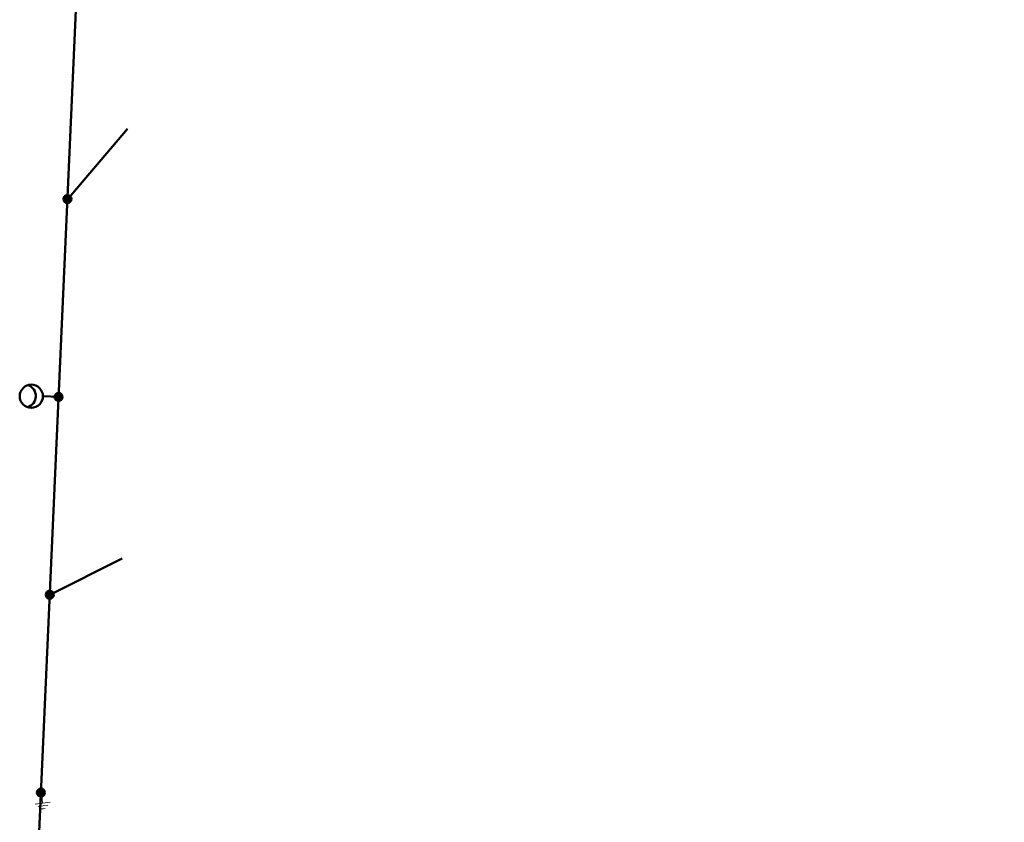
# Model space of a CAD drawing. Header units: millimetres. Extents: x 0 to 5880, y 0 to 297.
# Tile 31 of 35: x 3280 to 3360, y 152 to 217. Entities that reach past the tile are written whole.
import ezdxf

# ---------------------------------------------------------------- set-up
doc = ezdxf.new("R2010")
doc.units = ezdxf.units.MM
doc.linetypes.add('K5LT_BASIC', pattern=[0])
doc.linetypes.add('K5LT_THIN', pattern=[0])
doc.layers.add('Системный слой', color=7, linetype='Continuous')

# ---------------------------------------------------------------- blocks, each defined once
blk = doc.blocks.new('U168')
at = {"layer": 'Системный слой'}
h = blk.add_hatch(color=7, dxfattribs=at)
h.paths.add_polyline_path([(3282.153, 154.463), (3282.023, 154.754), (3282.009, 154.747), (3281.995, 154.74), (3281.981, 154.731), (3281.968, 154.722), (3281.955, 154.713), (3281.943, 154.703), (3281.931, 154.692), (3281.92, 154.68), (3281.909, 154.668), (3281.899, 154.656), (3281.89, 154.643), (3281.881, 154.629), (3281.873, 154.616), (3281.866, 154.601), (3281.86, 154.587), (3281.854, 154.572), (3281.849, 154.557), (3281.844, 154.542), (3281.841, 154.526), (3281.838, 154.51), (3281.836, 154.494), (3281.835, 154.478), (3281.835, 154.462), (3281.835, 154.447), (3281.836, 154.431), (3281.838, 154.415), (3281.841, 154.399), (3281.845, 154.383), (3281.849, 154.368), (3281.854, 154.353), (3281.86, 154.338), (3281.867, 154.324), (3281.874, 154.309), (3281.882, 154.296), (3281.891, 154.282), (3281.9, 154.269), (3281.91, 154.257), (3281.921, 154.245), (3281.932, 154.234), (3281.944, 154.223), (3281.956, 154.213), (3281.969, 154.203), (3281.982, 154.194), (3281.996, 154.186), (3282.01, 154.178), (3282.025, 154.172), (3282.039, 154.166), (3282.054, 154.16), (3282.07, 154.156), (3282.085, 154.152), (3282.101, 154.149), (3282.117, 154.147), (3282.133, 154.145), (3282.148, 154.144), (3282.164, 154.145), (3282.18, 154.146), (3282.196, 154.147), (3282.212, 154.15), (3282.228, 154.153), (3282.243, 154.157), (3282.258, 154.162), (3282.273, 154.168), (3282.283, 154.172)])
h.paths.add_polyline_path([(3282.326, 154.731), (3282.313, 154.739), (3282.299, 154.747), (3282.284, 154.754), (3282.27, 154.76), (3282.255, 154.765), (3282.239, 154.77), (3282.224, 154.774), (3282.208, 154.777), (3282.192, 154.78), (3282.176, 154.781), (3282.161, 154.782), (3282.145, 154.782), (3282.129, 154.781), (3282.113, 154.779), (3282.097, 154.777), (3282.081, 154.774), (3282.066, 154.77), (3282.051, 154.765), (3282.036, 154.759), (3282.023, 154.754), (3282.153, 154.463), (3282.283, 154.172), (3282.297, 154.179), (3282.311, 154.186), (3282.325, 154.194), (3282.338, 154.203), (3282.351, 154.213), (3282.363, 154.223), (3282.375, 154.234), (3282.386, 154.245), (3282.397, 154.257), (3282.407, 154.27), (3282.416, 154.283), (3282.425, 154.296), (3282.433, 154.31), (3282.44, 154.324), (3282.447, 154.338), (3282.453, 154.353), (3282.458, 154.368), (3282.462, 154.384), (3282.466, 154.399), (3282.469, 154.415), (3282.471, 154.431), (3282.472, 154.447), (3282.472, 154.463), (3282.472, 154.479), (3282.471, 154.495), (3282.469, 154.511), (3282.466, 154.526), (3282.462, 154.542), (3282.458, 154.557), (3282.453, 154.572), (3282.447, 154.587), (3282.44, 154.602), (3282.433, 154.616), (3282.425, 154.63), (3282.417, 154.643), (3282.407, 154.656), (3282.397, 154.669), (3282.387, 154.681), (3282.375, 154.692), (3282.364, 154.703), (3282.351, 154.713), (3282.339, 154.723)])
at = {"layer": 'Системный слой', "color": 7, "linetype": 'K5LT_BASIC', "lineweight": 50}
blk.add_circle((3282.153, 154.463), 0.319, dxfattribs=at)
blk = doc.blocks.new('U169')
at = {"layer": 'Системный слой'}
h = blk.add_hatch(color=7, dxfattribs=at)
h.paths.add_polyline_path([(3282.867, 170.447), (3282.737, 170.738), (3282.722, 170.731), (3282.708, 170.724), (3282.695, 170.715), (3282.681, 170.706), (3282.669, 170.697), (3282.656, 170.687), (3282.645, 170.676), (3282.634, 170.664), (3282.623, 170.652), (3282.613, 170.64), (3282.604, 170.627), (3282.595, 170.614), (3282.587, 170.6), (3282.58, 170.586), (3282.573, 170.571), (3282.567, 170.556), (3282.562, 170.541), (3282.558, 170.526), (3282.554, 170.51), (3282.552, 170.494), (3282.55, 170.478), (3282.549, 170.463), (3282.548, 170.447), (3282.549, 170.431), (3282.55, 170.415), (3282.552, 170.399), (3282.555, 170.383), (3282.558, 170.368), (3282.563, 170.352), (3282.568, 170.337), (3282.574, 170.322), (3282.58, 170.308), (3282.588, 170.294), (3282.596, 170.28), (3282.604, 170.266), (3282.614, 170.253), (3282.624, 170.241), (3282.635, 170.229), (3282.646, 170.218), (3282.658, 170.207), (3282.67, 170.197), (3282.683, 170.187), (3282.696, 170.178), (3282.71, 170.17), (3282.724, 170.163), (3282.738, 170.156), (3282.753, 170.15), (3282.768, 170.144), (3282.783, 170.14), (3282.799, 170.136), (3282.814, 170.133), (3282.83, 170.131), (3282.846, 170.129), (3282.862, 170.129), (3282.878, 170.129), (3282.894, 170.13), (3282.91, 170.131), (3282.926, 170.134), (3282.941, 170.137), (3282.957, 170.141), (3282.972, 170.146), (3282.987, 170.152), (3282.996, 170.156)])
h.paths.add_polyline_path([(3283.04, 170.715), (3283.026, 170.723), (3283.012, 170.731), (3282.998, 170.738), (3282.983, 170.744), (3282.968, 170.75), (3282.953, 170.754), (3282.937, 170.758), (3282.922, 170.761), (3282.906, 170.764), (3282.89, 170.765), (3282.874, 170.766), (3282.858, 170.766), (3282.842, 170.765), (3282.826, 170.763), (3282.81, 170.761), (3282.795, 170.758), (3282.779, 170.754), (3282.764, 170.749), (3282.749, 170.743), (3282.737, 170.738), (3282.867, 170.447), (3282.996, 170.156), (3283.01, 170.163), (3283.025, 170.17), (3283.038, 170.178), (3283.051, 170.187), (3283.064, 170.197), (3283.077, 170.207), (3283.088, 170.218), (3283.1, 170.229), (3283.11, 170.241), (3283.12, 170.254), (3283.13, 170.267), (3283.138, 170.28), (3283.146, 170.294), (3283.154, 170.308), (3283.16, 170.323), (3283.166, 170.337), (3283.171, 170.352), (3283.176, 170.368), (3283.179, 170.383), (3283.182, 170.399), (3283.184, 170.415), (3283.185, 170.431), (3283.186, 170.447), (3283.185, 170.463), (3283.184, 170.479), (3283.182, 170.495), (3283.179, 170.51), (3283.176, 170.526), (3283.172, 170.541), (3283.166, 170.556), (3283.161, 170.571), (3283.154, 170.586), (3283.147, 170.6), (3283.139, 170.614), (3283.13, 170.627), (3283.121, 170.64), (3283.111, 170.653), (3283.1, 170.665), (3283.089, 170.676), (3283.077, 170.687), (3283.065, 170.697), (3283.052, 170.707)])
at = {"layer": 'Системный слой', "color": 7, "linetype": 'K5LT_BASIC', "lineweight": 50}
blk.add_circle((3282.867, 170.447), 0.319, dxfattribs=at)
blk = doc.blocks.new('U171')
at = {"layer": 'Системный слой'}
h = blk.add_hatch(color=7, dxfattribs=at)
h.paths.add_polyline_path([(3283.58, 186.431), (3283.45, 186.722), (3283.436, 186.715), (3283.422, 186.708), (3283.408, 186.7), (3283.395, 186.691), (3283.382, 186.681), (3283.37, 186.671), (3283.358, 186.66), (3283.347, 186.648), (3283.336, 186.636), (3283.326, 186.624), (3283.317, 186.611), (3283.308, 186.598), (3283.301, 186.584), (3283.293, 186.57), (3283.287, 186.555), (3283.281, 186.54), (3283.276, 186.525), (3283.271, 186.51), (3283.268, 186.494), (3283.265, 186.478), (3283.263, 186.463), (3283.262, 186.447), (3283.262, 186.431), (3283.262, 186.415), (3283.263, 186.399), (3283.265, 186.383), (3283.268, 186.367), (3283.272, 186.352), (3283.276, 186.336), (3283.281, 186.321), (3283.287, 186.306), (3283.294, 186.292), (3283.301, 186.278), (3283.309, 186.264), (3283.318, 186.25), (3283.327, 186.238), (3283.337, 186.225), (3283.348, 186.213), (3283.359, 186.202), (3283.371, 186.191), (3283.383, 186.181), (3283.396, 186.171), (3283.409, 186.162), (3283.423, 186.154), (3283.437, 186.147), (3283.452, 186.14), (3283.466, 186.134), (3283.481, 186.128), (3283.497, 186.124), (3283.512, 186.12), (3283.528, 186.117), (3283.544, 186.115), (3283.56, 186.113), (3283.576, 186.113), (3283.591, 186.113), (3283.607, 186.114), (3283.623, 186.116), (3283.639, 186.118), (3283.655, 186.121), (3283.67, 186.125), (3283.685, 186.13), (3283.7, 186.136), (3283.71, 186.14)])
h.paths.add_polyline_path([(3283.753, 186.699), (3283.74, 186.707), (3283.726, 186.715), (3283.711, 186.722), (3283.697, 186.728), (3283.682, 186.734), (3283.666, 186.738), (3283.651, 186.742), (3283.635, 186.745), (3283.619, 186.748), (3283.603, 186.749), (3283.588, 186.75), (3283.572, 186.75), (3283.556, 186.749), (3283.54, 186.748), (3283.524, 186.745), (3283.508, 186.742), (3283.493, 186.738), (3283.478, 186.733), (3283.463, 186.728), (3283.45, 186.722), (3283.58, 186.431), (3283.71, 186.14), (3283.724, 186.147), (3283.738, 186.154), (3283.752, 186.163), (3283.765, 186.171), (3283.778, 186.181), (3283.79, 186.191), (3283.802, 186.202), (3283.813, 186.213), (3283.824, 186.225), (3283.834, 186.238), (3283.843, 186.251), (3283.852, 186.264), (3283.86, 186.278), (3283.867, 186.292), (3283.874, 186.307), (3283.88, 186.321), (3283.885, 186.337), (3283.889, 186.352), (3283.893, 186.367), (3283.896, 186.383), (3283.898, 186.399), (3283.899, 186.415), (3283.899, 186.431), (3283.899, 186.447), (3283.898, 186.463), (3283.896, 186.479), (3283.893, 186.494), (3283.889, 186.51), (3283.885, 186.525), (3283.88, 186.54), (3283.874, 186.555), (3283.868, 186.57), (3283.86, 186.584), (3283.852, 186.598), (3283.844, 186.611), (3283.834, 186.624), (3283.824, 186.637), (3283.814, 186.649), (3283.802, 186.66), (3283.791, 186.671), (3283.778, 186.681), (3283.766, 186.691)])
at = {"layer": 'Системный слой', "color": 7, "linetype": 'K5LT_BASIC', "lineweight": 50}
blk.add_circle((3283.58, 186.431), 0.319, dxfattribs=at)
blk = doc.blocks.new('U173')
at = {"layer": 'Системный слой'}
h = blk.add_hatch(color=7, dxfattribs=at)
h.paths.add_polyline_path([(3284.294, 202.415), (3284.164, 202.706), (3284.149, 202.7), (3284.135, 202.692), (3284.122, 202.684), (3284.108, 202.675), (3284.096, 202.665), (3284.083, 202.655), (3284.072, 202.644), (3284.061, 202.633), (3284.05, 202.621), (3284.04, 202.608), (3284.031, 202.595), (3284.022, 202.582), (3284.014, 202.568), (3284.007, 202.554), (3284, 202.539), (3283.994, 202.524), (3283.989, 202.509), (3283.985, 202.494), (3283.981, 202.478), (3283.979, 202.462), (3283.977, 202.447), (3283.976, 202.431), (3283.975, 202.415), (3283.976, 202.399), (3283.977, 202.383), (3283.979, 202.367), (3283.982, 202.351), (3283.985, 202.336), (3283.99, 202.32), (3283.995, 202.305), (3284.001, 202.29), (3284.007, 202.276), (3284.015, 202.262), (3284.023, 202.248), (3284.032, 202.235), (3284.041, 202.222), (3284.051, 202.209), (3284.062, 202.197), (3284.073, 202.186), (3284.085, 202.175), (3284.097, 202.165), (3284.11, 202.155), (3284.123, 202.147), (3284.137, 202.138), (3284.151, 202.131), (3284.165, 202.124), (3284.18, 202.118), (3284.195, 202.112), (3284.21, 202.108), (3284.226, 202.104), (3284.241, 202.101), (3284.257, 202.099), (3284.273, 202.097), (3284.289, 202.097), (3284.305, 202.097), (3284.321, 202.098), (3284.337, 202.1), (3284.353, 202.102), (3284.368, 202.105), (3284.384, 202.11), (3284.399, 202.114), (3284.414, 202.12), (3284.423, 202.124)])
h.paths.add_polyline_path([(3284.467, 202.683), (3284.453, 202.692), (3284.439, 202.699), (3284.425, 202.706), (3284.41, 202.712), (3284.395, 202.718), (3284.38, 202.722), (3284.364, 202.726), (3284.349, 202.729), (3284.333, 202.732), (3284.317, 202.733), (3284.301, 202.734), (3284.285, 202.734), (3284.269, 202.733), (3284.253, 202.732), (3284.237, 202.729), (3284.222, 202.726), (3284.206, 202.722), (3284.191, 202.717), (3284.176, 202.712), (3284.164, 202.706), (3284.294, 202.415), (3284.423, 202.124), (3284.438, 202.131), (3284.452, 202.138), (3284.465, 202.147), (3284.479, 202.156), (3284.491, 202.165), (3284.504, 202.175), (3284.515, 202.186), (3284.527, 202.198), (3284.537, 202.209), (3284.547, 202.222), (3284.557, 202.235), (3284.565, 202.248), (3284.573, 202.262), (3284.581, 202.276), (3284.587, 202.291), (3284.593, 202.306), (3284.598, 202.321), (3284.603, 202.336), (3284.606, 202.352), (3284.609, 202.367), (3284.611, 202.383), (3284.612, 202.399), (3284.613, 202.415), (3284.612, 202.431), (3284.611, 202.447), (3284.609, 202.463), (3284.606, 202.478), (3284.603, 202.494), (3284.599, 202.509), (3284.593, 202.525), (3284.588, 202.539), (3284.581, 202.554), (3284.574, 202.568), (3284.566, 202.582), (3284.557, 202.595), (3284.548, 202.608), (3284.538, 202.621), (3284.527, 202.633), (3284.516, 202.644), (3284.504, 202.655), (3284.492, 202.665), (3284.479, 202.675)])
at = {"layer": 'Системный слой', "color": 7, "linetype": 'K5LT_BASIC', "lineweight": 50}
blk.add_circle((3284.294, 202.415), 0.319, dxfattribs=at)
blk = doc.blocks.new('U235')
at = {"layer": 'Системный слой', "color": 7, "linetype": 'K5LT_THIN', "lineweight": 18}
for p, q in [((3282.291, 153.616), (3281.682, 153.54)), ((3282.215, 154.225), (3282.291, 153.616)), ((3282.291, 153.616), (3282.9, 153.692)), ((3282.319, 153.388), (3281.939, 153.341)), ((3282.348, 153.16), (3282.196, 153.141)), ((3282.319, 153.388), (3282.7, 153.435)), ((3282.348, 153.16), (3282.5, 153.179))]:
    blk.add_line(p, q, dxfattribs=at)
blk = doc.blocks.new('U237')
at = {"layer": 'Системный слой', "color": 7, "linetype": 'K5LT_BASIC', "lineweight": 50}
blk.add_line((3282.314, 186.487), (3283.58, 186.431), dxfattribs=at)
blk.add_circle((3281.377, 186.486), 0.938, dxfattribs=at)
blk.add_arc((3280.804, 186.502), 0.938, 286.22801, 70.60358, dxfattribs=at)

msp = doc.modelspace()

# ---------------------------------------------------------------- linework, layer by layer
at = {"layer": 'Системный слой', "color": 7, "linetype": 'K5LT_BASIC', "lineweight": 50}
for p, q in [((3288.057, 286.187), (3281.618, 142.447)), ((3284.266, 202.352), (3289.143, 208.091)), ((3282.867, 170.447), (3288.73, 173.389))]:
    msp.add_line(p, q, dxfattribs=at)

# ---------------------------------------------------------------- block references
at = {"layer": 'Системный слой'}
for name in ['U173', 'U237', 'U171', 'U169', 'U168', 'U235']:
    msp.add_blockref(name, (0, 0), dxfattribs=at)

doc.saveas('drawing.dxf')
